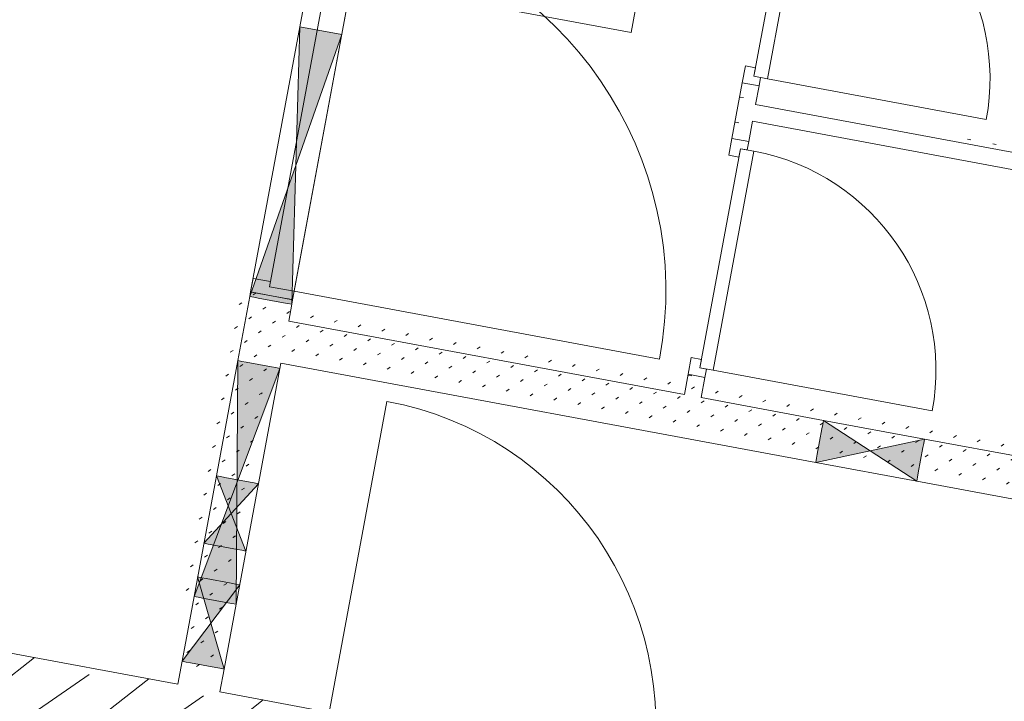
# Model space of a CAD drawing. Header units: metres. Extents: x 32353251 to 32353583, y 5707748 to 5708004.
# Tile 102 of 164: x 32353389.27 to 32353392.14, y 5707917.29 to 5707919.28. Entities that reach past the tile are written whole.
import ezdxf

# ---------------------------------------------------------------- set-up
doc = ezdxf.new("R2010")
doc.units = ezdxf.units.M
doc.header["$LTSCALE"] = 0.75
doc.layers.get('0').update_dxf_attribs({"linetype": 'CONTINUOUS'})
for name, color, linetype, lineweight in [('10417023$0$#9_002_GES I Übersicht Erdgeschoss_1_Neubau_102_Wand Innen.A', 7, 'CONTINUOUS', 25), ('10417023$0$#9_002_GES I Übersicht Erdgeschoss_1_Neubau_202_Innenwandbekleidun', 7, 'CONTINUOUS', 25), ('10417023$0$#9_002_GES I Übersicht Erdgeschoss_1_Neubau_210_Wärmedämmung', 7, 'CONTINUOUS', 25), ('10417023$0$Keine', 7, 'CONTINUOUS', 13)]:
    doc.layers.add(name, color=color, linetype=linetype, lineweight=lineweight)
pattern_1 = [(0, (0, 0), (0, 0.075), [0.009999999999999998, -0.06500000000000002])]
pattern_2 = [(45, (0, 0), (-0.03535533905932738, 0.03535533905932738), [0.01, -0.03999999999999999])]

# ---------------------------------------------------------------- blocks, each defined once
blk = doc.blocks.new('10417023$0$#9_MKO_LP5_ARC_GES_UP_00_002_P_G_modell (3D)')
at = {"layer": '10417023$0$#9_002_GES I Übersicht Erdgeschoss_1_Neubau_102_Wand Innen.A', "linetype": 'Continuous', "lineweight": 13, "true_color": 0xff0000}
h = blk.add_hatch(dxfattribs=at)
h.set_pattern_fill('#9_GIPS_0001', color=1, style=0, pattern_type=2)
h.set_pattern_definition(pattern_2)
h.paths.add_polyline_path([(-32353454.79918738, -5707795.280108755), (-32353454.78668739, -5707795.280109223), (-32353454.78668739, -5707794.116359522), (-32353454.79918738, -5707794.116359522)])
h = blk.add_hatch(dxfattribs=at)
h.set_pattern_fill('#9_GIPS_0001', color=1, style=0, pattern_type=2)
h.set_pattern_definition(pattern_2)
h.paths.add_polyline_path([(-32353454.78668739, -5707795.280109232), (-32353454.7741874, -5707795.280109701), (-32353454.7741874, -5707794.116359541), (-32353454.78668739, -5707794.116359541)])
h = blk.add_hatch(dxfattribs=at)
h.set_pattern_fill('#9_GIPS_0001', color=1, style=0, pattern_type=2)
h.set_pattern_definition(pattern_2)
h.paths.add_polyline_path([(-32353454.77418739, -5707795.280109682), (-32353454.6991874, -5707795.280112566), (-32353454.6991874, -5707794.116359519), (-32353454.77418739, -5707794.116359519)])
at = {"layer": '10417023$0$#9_002_GES I Übersicht Erdgeschoss_1_Neubau_102_Wand Innen.A', "linetype": 'Continuous', "lineweight": 13, "true_color": 0x1f1f1f}
h = blk.add_hatch(dxfattribs=at)
h.set_pattern_fill('#9_GIPS_0001', color=250, style=0, pattern_type=2)
h.set_pattern_definition(pattern_2)
h.paths.add_polyline_path([(-32353454.69918739, -5707795.280112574), (-32353454.68668738, -5707795.280113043), (-32353454.68668738, -5707794.116359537), (-32353454.69918739, -5707794.116359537)])
at = {"layer": '10417023$0$#9_002_GES I Übersicht Erdgeschoss_1_Neubau_102_Wand Innen.A', "linetype": 'Continuous', "lineweight": 13, "true_color": 0xff0000}
h = blk.add_hatch(dxfattribs=at)
h.set_pattern_fill('#9_GIPS_0001', color=1, style=0, pattern_type=2)
h.set_pattern_definition(pattern_2)
h.paths.add_polyline_path([(-32353454.68668737, -5707795.280113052), (-32353454.67418737, -5707795.280113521), (-32353454.67418737, -5707794.116359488), (-32353454.68668737, -5707794.116359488)])
h = blk.add_hatch(dxfattribs=at)
h.set_pattern_fill('#9_GIPS_0001', color=1, style=0, pattern_type=2)
h.set_pattern_definition(pattern_2)
h.paths.add_polyline_path([(-32353451.57419252, -5707794.179574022), (-32353454.67418738, -5707794.179574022), (-32353454.67418738, -5707794.192074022), (-32353451.57419252, -5707794.192074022)])
at = {"layer": '10417023$0$#9_002_GES I Übersicht Erdgeschoss_1_Neubau_102_Wand Innen.A', "linetype": 'Continuous', "lineweight": 13, "true_color": 0x1f1f1f}
h = blk.add_hatch(dxfattribs=at)
h.set_pattern_fill('#9_GIPS_0001', color=250, style=0, pattern_type=2)
h.set_pattern_definition(pattern_2)
h.paths.add_polyline_path([(-32353451.57419252, -5707794.192074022), (-32353454.67418738, -5707794.192074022), (-32353454.67418738, -5707794.204574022), (-32353451.57419252, -5707794.204574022)])
at = {"layer": '10417023$0$#9_002_GES I Übersicht Erdgeschoss_1_Neubau_102_Wand Innen.A', "linetype": 'Continuous', "lineweight": 13, "true_color": 0xff0000}
h = blk.add_hatch(dxfattribs=at)
h.set_pattern_fill('#9_GIPS_0001', color=1, style=0, pattern_type=2)
h.set_pattern_definition(pattern_2)
h.paths.add_polyline_path([(-32353451.57419252, -5707794.204574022), (-32353454.67418738, -5707794.204574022), (-32353454.67418738, -5707794.279574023), (-32353451.57419252, -5707794.279574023)])
h = blk.add_hatch(dxfattribs=at)
h.set_pattern_fill('#9_GIPS_0001', color=1, style=0, pattern_type=2)
h.set_pattern_definition(pattern_2)
h.paths.add_polyline_path([(-32353454.67418738, -5707794.292074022), (-32353451.57419252, -5707794.292074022), (-32353451.57419252, -5707794.279574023), (-32353454.67418738, -5707794.279574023)])
h = blk.add_hatch(dxfattribs=at)
h.set_pattern_fill('#9_GIPS_0001', color=1, style=0, pattern_type=2)
h.set_pattern_definition(pattern_2)
h.paths.add_polyline_path([(-32353454.67418738, -5707794.304574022), (-32353451.57419252, -5707794.304574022), (-32353451.57419252, -5707794.292074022), (-32353454.67418738, -5707794.292074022)])
at = {"layer": '10417023$0$#9_002_GES I Übersicht Erdgeschoss_1_Neubau_102_Wand Innen.A', "linetype": 'Continuous', "lineweight": 5, "true_color": 0xff0000}
h = blk.add_hatch(dxfattribs=at)
h.set_pattern_fill('#9_BETON__STAHLBETON_0001', color=1, style=0, pattern_type=2)
h.set_pattern_definition([(44.99999999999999, (0, 0), (-0.1697056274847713, 0.1697056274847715), []), (44.99999999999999, (-0.08485281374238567, 0.08485281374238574), (-0.1697056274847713, 0.1697056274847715), [0.18, -0.05999999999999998])])
h.paths.add_polyline_path([(-32353457.02445927, -5707795.28002372), (-32353457.02446694, -5707795.480023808), (-32353454.37429506, -5707795.480125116), (-32353454.3742874, -5707795.280125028)])
at = {"layer": '10417023$0$#9_002_GES I Übersicht Erdgeschoss_1_Neubau_202_Innenwandbekleidun', "linetype": 'Continuous', "lineweight": 5, "true_color": 0xff0000}
h = blk.add_hatch(dxfattribs=at)
h.set_pattern_fill('#9_GIPSKARTON_0001_1', color=1, style=0, pattern_type=2)
h.set_pattern_definition(pattern_1)
h.paths.add_polyline_path([(-32353453.44920832, -5707793.254572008), (-32353453.4992083, -5707793.254572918), (-32353453.49920516, -5707793.419572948), (-32353453.44920515, -5707793.419571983)])
h = blk.add_hatch(dxfattribs=at)
h.set_pattern_fill('#9_GIPSKARTON_0001_1', color=1, style=0, pattern_type=2)
h.set_pattern_definition(pattern_1)
h.paths.add_polyline_path([(-32353453.4492063, -5707793.359602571), (-32353451.84921451, -5707793.359571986), (-32353451.84921451, -5707793.309571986), (-32353453.44920726, -5707793.309602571)])
h = blk.add_hatch(dxfattribs=at)
h.set_pattern_fill('#9_GIPSKARTON_0001_1', color=1, style=0, pattern_type=2)
h.set_pattern_definition(pattern_1)
h.paths.add_polyline_path([(-32353453.44919177, -5707794.119571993), (-32353453.49919177, -5707794.119572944), (-32353453.49919062, -5707794.179574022), (-32353453.44919064, -5707794.179574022)])
at = {"layer": '10417023$0$#9_002_GES I Übersicht Erdgeschoss_1_Neubau_102_Wand Innen.A', "color": 1, "linetype": 'Continuous', "lineweight": 13, "true_color": 0xff0000}
for p, q in [((-32353454.79918721, -5707792.981359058), (-32353454.79918721, -5707794.116359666)), ((-32353454.74718773, -5707793.00635981), (-32353454.74718773, -5707794.091358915)), ((-32353454.67418779, -5707792.981359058), (-32353454.67418779, -5707794.116359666)), ((-32353454.67418779, -5707794.091358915), (-32353454.67418779, -5707793.00635981)), ((-32353454.67418738, -5707793.329873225), (-32353454.79918737, -5707793.329873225)), ((-32353454.79918721, -5707793.329872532), (-32353454.67418779, -5707794.129873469)), ((-32353454.67418779, -5707793.329872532), (-32353454.79918721, -5707794.129873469)), ((-32353454.79918721, -5707794.116359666), (-32353454.79918721, -5707794.076359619)), ((-32353454.79918721, -5707794.076359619), (-32353454.74718773, -5707794.076359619)), ((-32353454.74718773, -5707794.076359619), (-32353454.74718773, -5707794.091358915)), ((-32353454.74718773, -5707794.091358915), (-32353454.67418779, -5707794.091358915)), ((-32353454.74718773, -5707794.091358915), (-32353454.67418779, -5707794.091358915)), ((-32353454.67418779, -5707794.091358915), (-32353454.67418779, -5707794.116359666)), ((-32353454.67418779, -5707794.091358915), (-32353453.58918724, -5707794.091358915)), ((-32353454.79918737, -5707794.116359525), (-32353454.79918737, -5707794.129873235)), ((-32353454.79918721, -5707794.116359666), (-32353454.78668684, -5707794.116359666)), ((-32353454.67418779, -5707794.116359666), (-32353454.79918721, -5707794.116359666)), ((-32353454.79918721, -5707794.116359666), (-32353454.78668684, -5707794.116359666)), ((-32353454.79918721, -5707794.116359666), (-32353454.78668684, -5707794.116359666)), ((-32353454.78668684, -5707794.116359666), (-32353454.7741879, -5707794.116359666)), ((-32353454.78668684, -5707794.116359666), (-32353454.7741879, -5707794.116359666)), ((-32353454.78668684, -5707794.116359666), (-32353454.7741879, -5707794.116359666)), ((-32353454.7741879, -5707794.116359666), (-32353454.6991871, -5707794.116359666)), ((-32353454.7741879, -5707794.116359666), (-32353454.6991871, -5707794.116359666)), ((-32353454.7741879, -5707794.116359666), (-32353454.6991871, -5707794.116359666)), ((-32353454.6991871, -5707794.116359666), (-32353454.68668672, -5707794.116359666)), ((-32353454.6991871, -5707794.116359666), (-32353454.68668672, -5707794.116359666)), ((-32353454.6991871, -5707794.116359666), (-32353454.68668672, -5707794.116359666)), ((-32353454.68668672, -5707794.116359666), (-32353454.67418779, -5707794.116359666)), ((-32353454.68668672, -5707794.116359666), (-32353454.67418779, -5707794.116359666)), ((-32353454.68668672, -5707794.116359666), (-32353454.67418779, -5707794.116359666)), ((-32353454.67418736, -5707794.129873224), (-32353454.67418736, -5707794.116359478)), ((-32353454.79918738, -5707794.129873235), (-32353454.79918738, -5707794.320176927)), ((-32353454.79918737, -5707794.129873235), (-32353454.78668739, -5707794.129873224)), ((-32353454.78668739, -5707794.129873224), (-32353454.7741874, -5707794.129873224)), ((-32353454.7741874, -5707794.129873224), (-32353454.69918738, -5707794.129873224)), ((-32353454.69918738, -5707794.129873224), (-32353454.68668737, -5707794.129873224)), ((-32353454.68668737, -5707794.129873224), (-32353454.67418736, -5707794.129873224)), ((-32353454.67418738, -5707794.179574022), (-32353454.67418738, -5707794.129873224)), ((-32353453.49919063, -5707794.179574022), (-32353454.67418738, -5707794.179574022)), ((-32353453.08617062, -5707794.179574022), (-32353453.44919063, -5707794.179574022)), ((-32353452.78617056, -5707794.179574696), (-32353453.08617092, -5707794.304574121)), ((-32353452.78617056, -5707794.304574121), (-32353453.08617092, -5707794.179574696)), ((-32353453.08617062, -5707794.179574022), (-32353453.08617062, -5707794.192074)), ((-32353452.78617061, -5707794.179574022), (-32353453.08617062, -5707794.179574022)), ((-32353451.57419252, -5707794.179574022), (-32353452.78617061, -5707794.179574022)), ((-32353452.78617061, -5707794.192074), (-32353452.78617061, -5707794.179574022)), ((-32353453.08617062, -5707794.192074), (-32353453.08617062, -5707794.204574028)), ((-32353453.08617062, -5707794.204574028), (-32353453.08617062, -5707794.279574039)), ((-32353452.78617061, -5707794.204574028), (-32353452.78617061, -5707794.192074)), ((-32353452.78617061, -5707794.279574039), (-32353452.78617061, -5707794.204574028)), ((-32353453.08617062, -5707794.279574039), (-32353453.08617062, -5707794.292074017)), ((-32353453.08617062, -5707794.292074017), (-32353453.08617062, -5707794.304574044)), ((-32353452.78617061, -5707794.292074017), (-32353452.78617061, -5707794.279574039)), ((-32353452.78617061, -5707794.304574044), (-32353452.78617061, -5707794.292074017)), ((-32353454.7866874, -5707794.320176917), (-32353454.79918738, -5707794.320176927)), ((-32353454.79918738, -5707794.320176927), (-32353454.79918738, -5707795.020176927)), ((-32353454.79918721, -5707794.320176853), (-32353454.67418779, -5707795.020176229)), ((-32353454.67418779, -5707794.320176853), (-32353454.79918721, -5707795.020176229)), ((-32353454.7741874, -5707794.320176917), (-32353454.7866874, -5707794.320176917)), ((-32353454.69918739, -5707794.320176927), (-32353454.7741874, -5707794.320176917)), ((-32353454.68668738, -5707794.320176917), (-32353454.69918739, -5707794.320176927)), ((-32353454.67418737, -5707794.320176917), (-32353454.68668738, -5707794.320176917)), ((-32353454.67418738, -5707794.304574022), (-32353453.08617062, -5707794.304574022)), ((-32353454.67418738, -5707794.320176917), (-32353454.67418738, -5707794.304574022)), ((-32353454.67418737, -5707795.020176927), (-32353454.67418737, -5707794.320176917)), ((-32353453.08617062, -5707794.304574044), (-32353452.78617061, -5707794.304574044)), ((-32353452.78617061, -5707794.304574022), (-32353451.57419252, -5707794.304574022)), ((-32353454.34928919, -5707795.31762569), (-32353454.34925165, -5707794.357626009)), ((-32353454.7866874, -5707794.662317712), (-32353454.79918738, -5707794.662317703)), ((-32353454.79918721, -5707794.662318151), (-32353454.67418779, -5707794.862318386)), ((-32353454.67418779, -5707794.662318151), (-32353454.79918721, -5707794.862318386)), ((-32353454.7741874, -5707794.662317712), (-32353454.7866874, -5707794.662317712)), ((-32353454.69918739, -5707794.662317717), (-32353454.7741874, -5707794.662317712)), ((-32353454.68668738, -5707794.662317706), (-32353454.69918739, -5707794.662317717)), ((-32353454.67418737, -5707794.662317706), (-32353454.68668738, -5707794.662317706)), ((-32353454.79918738, -5707794.862317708), (-32353454.7866874, -5707794.862317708)), ((-32353454.7866874, -5707794.862317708), (-32353454.7741874, -5707794.862317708)), ((-32353454.7741874, -5707794.862317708), (-32353454.69918739, -5707794.862317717)), ((-32353454.69918739, -5707794.862317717), (-32353454.68668738, -5707794.862317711)), ((-32353454.68668738, -5707794.862317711), (-32353454.67418737, -5707794.862317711)), ((-32353454.7866874, -5707794.962317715), (-32353454.79918738, -5707794.962317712)), ((-32353454.79918721, -5707794.96231706), (-32353454.67418779, -5707795.212317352)), ((-32353454.67418779, -5707794.96231706), (-32353454.79918721, -5707795.212317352)), ((-32353454.7741874, -5707794.962317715), (-32353454.7866874, -5707794.962317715)), ((-32353454.69918739, -5707794.962317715), (-32353454.7741874, -5707794.962317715)), ((-32353454.68668738, -5707794.962317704), (-32353454.69918739, -5707794.962317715)), ((-32353454.67418737, -5707794.962317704), (-32353454.68668738, -5707794.962317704)), ((-32353454.79918738, -5707795.020176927), (-32353454.7866874, -5707795.020176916)), ((-32353454.79918738, -5707795.020176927), (-32353454.79918738, -5707795.212317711)), ((-32353454.7866874, -5707795.020176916), (-32353454.7741874, -5707795.020176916)), ((-32353454.7741874, -5707795.020176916), (-32353454.69918739, -5707795.020176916)), ((-32353454.69918739, -5707795.020176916), (-32353454.68668738, -5707795.020176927)), ((-32353454.68668738, -5707795.020176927), (-32353454.67418737, -5707795.020176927)), ((-32353454.67418737, -5707795.212317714), (-32353454.67418737, -5707795.020176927)), ((-32353454.79918738, -5707795.212317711), (-32353454.79918738, -5707795.280108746)), ((-32353454.79918738, -5707795.212317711), (-32353454.7866874, -5707795.212317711)), ((-32353454.7866874, -5707795.212317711), (-32353454.7741874, -5707795.212317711)), ((-32353454.7741874, -5707795.212317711), (-32353454.69918739, -5707795.212317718)), ((-32353454.69918739, -5707795.212317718), (-32353454.68668738, -5707795.212317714)), ((-32353454.68668738, -5707795.212317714), (-32353454.67418737, -5707795.212317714)), ((-32353454.67418738, -5707795.280113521), (-32353454.67418738, -5707795.212317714))]:
    blk.add_line(p, q, dxfattribs=at)
at = {"layer": '10417023$0$#9_002_GES I Übersicht Erdgeschoss_1_Neubau_102_Wand Innen.A', "color": 1, "linetype": 'Continuous', "lineweight": 18, "true_color": 0xff0000}
for p, q in [((-32353454.79918738, -5707795.280108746), (-32353456.74921756, -5707795.280034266)), ((-32353454.37428724, -5707795.280124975), (-32353454.67418738, -5707795.280113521))]:
    blk.add_line(p, q, dxfattribs=at)
at = {"layer": '10417023$0$#9_002_GES I Übersicht Erdgeschoss_1_Neubau_102_Wand Innen.A', "color": 1, "linetype": 'Continuous', "lineweight": 13, "true_color": 0xff0000}
for centre, radius, start, end in [((-32353454.67418738, -5707794.091359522), 1.085000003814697, 5.036084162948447e-08, 89.99999979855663), ((-32353454.34928882, -5707795.317625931), 0.96000000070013, 359.9978117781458, 89.99781137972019)]:
    blk.add_arc(centre, radius, start, end, dxfattribs=at)
at = {"layer": '10417023$0$#9_002_GES I Übersicht Erdgeschoss_1_Neubau_102_Wand Innen.A', "color": 1, "linetype": 'Continuous', "true_color": 0xff0000}
for points in [[(-32353454.67418738, -5707793.329873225), (-32353454.79918737, -5707793.329873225), (-32353454.73668737, -5707793.729873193)], [(-32353454.67418736, -5707794.129873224), (-32353454.73668737, -5707793.729873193), (-32353454.79918737, -5707794.129873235)], [(-32353453.08617062, -5707794.304574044), (-32353452.93617061, -5707794.242074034), (-32353453.08617062, -5707794.179574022)], [(-32353452.78617061, -5707794.304574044), (-32353452.78617061, -5707794.179574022), (-32353452.93617061, -5707794.242074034)], [(-32353454.67418737, -5707794.320176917), (-32353454.79918738, -5707794.320176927), (-32353454.73668737, -5707794.670176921)], [(-32353454.67418737, -5707794.662317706), (-32353454.79918738, -5707794.662317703), (-32353454.73668738, -5707794.762317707)], [(-32353454.67418737, -5707795.020176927), (-32353454.73668738, -5707794.670176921), (-32353454.79918738, -5707795.020176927)], [(-32353454.67418737, -5707794.862317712), (-32353454.73668738, -5707794.762317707), (-32353454.79918738, -5707794.862317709)], [(-32353454.67418737, -5707794.962317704), (-32353454.79918738, -5707794.962317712), (-32353454.73668738, -5707795.087317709)], [(-32353454.67418737, -5707795.212317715), (-32353454.73668738, -5707795.08731771), (-32353454.79918738, -5707795.212317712)]]:
    blk.add_solid(points, dxfattribs=at)
at = {"layer": '10417023$0$#9_002_GES I Übersicht Erdgeschoss_1_Neubau_202_Innenwandbekleidun', "color": 1, "linetype": 'Continuous', "lineweight": 13, "true_color": 0xff0000}
for p, q in [((-32353453.46922174, -5707792.579572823), (-32353453.46920875, -5707793.22957214)), ((-32353453.42920871, -5707793.22957214), (-32353453.4292217, -5707792.579571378)), ((-32353453.49920879, -5707793.254572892), (-32353453.49920879, -5707793.204572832)), ((-32353453.49920879, -5707793.204572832), (-32353453.46920875, -5707793.204572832)), ((-32353453.46920875, -5707793.204572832), (-32353453.46920875, -5707793.22957214)), ((-32353453.46920875, -5707793.22957214), (-32353453.44920873, -5707793.22957214)), ((-32353453.46920875, -5707793.22957214), (-32353453.42920871, -5707793.22957214)), ((-32353453.44920873, -5707793.22957214), (-32353453.44920873, -5707793.254571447)), ((-32353453.42920871, -5707793.22957214), (-32353452.77920939, -5707793.229559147)), ((-32353453.44920873, -5707793.254571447), (-32353453.49920879, -5707793.254572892)), ((-32353453.44920873, -5707793.254571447), (-32353453.49920879, -5707793.254572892)), ((-32353453.44920873, -5707793.254571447), (-32353453.49920879, -5707793.254572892)), ((-32353453.44920873, -5707793.254571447), (-32353453.49920879, -5707793.254572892)), ((-32353453.49920831, -5707793.254572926), (-32353453.49920515, -5707793.419572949)), ((-32353453.44920726, -5707793.309602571), (-32353453.44920831, -5707793.254572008)), ((-32353451.84921451, -5707793.309571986), (-32353453.44920726, -5707793.309602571)), ((-32353453.4492063, -5707793.359602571), (-32353451.84921451, -5707793.359571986)), ((-32353453.44920515, -5707793.419571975), (-32353453.4492063, -5707793.359602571)), ((-32353453.44920584, -5707793.419572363), (-32353453.49920446, -5707793.419572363)), ((-32353453.49920446, -5707793.419572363), (-32353453.49920446, -5707793.469572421)), ((-32353453.44920584, -5707793.419572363), (-32353453.49920446, -5707793.419572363)), ((-32353453.44920584, -5707793.419572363), (-32353453.49920446, -5707793.419572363)), ((-32353453.44920584, -5707793.419572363), (-32353453.49920446, -5707793.419572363)), ((-32353453.4492044, -5707793.444571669), (-32353453.44920584, -5707793.419572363)), ((-32353453.46920442, -5707793.469572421), (-32353453.46920442, -5707793.444571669)), ((-32353453.46920442, -5707793.444571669), (-32353453.4492044, -5707793.444571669)), ((-32353453.42920437, -5707793.444571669), (-32353453.46920442, -5707793.444571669)), ((-32353453.46920442, -5707793.444571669), (-32353453.46919287, -5707794.094572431)), ((-32353453.42919283, -5707794.094570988), (-32353453.42920437, -5707793.444571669)), ((-32353453.49920446, -5707793.469572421), (-32353453.46920442, -5707793.469572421)), ((-32353453.49919291, -5707794.069573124), (-32353453.46919287, -5707794.06957168)), ((-32353453.49919146, -5707794.119573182), (-32353453.49919291, -5707794.069573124)), ((-32353453.46919287, -5707794.06957168), (-32353453.46919287, -5707794.094572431)), ((-32353453.46919287, -5707794.094572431), (-32353453.42919283, -5707794.094570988)), ((-32353453.46919287, -5707794.094572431), (-32353453.44919285, -5707794.094572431)), ((-32353453.44919285, -5707794.094572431), (-32353453.44919141, -5707794.119571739)), ((-32353453.42919283, -5707794.094570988), (-32353452.77919207, -5707794.094559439)), ((-32353453.49919178, -5707794.119572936), (-32353453.49919063, -5707794.179574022)), ((-32353453.44919141, -5707794.119571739), (-32353453.49919146, -5707794.119573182)), ((-32353453.44919141, -5707794.119571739), (-32353453.49919146, -5707794.119573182)), ((-32353453.44919141, -5707794.119571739), (-32353453.49919146, -5707794.119573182)), ((-32353453.44919141, -5707794.119571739), (-32353453.49919146, -5707794.119573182)), ((-32353453.44919063, -5707794.179574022), (-32353453.44919178, -5707794.119572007))]:
    blk.add_line(p, q, dxfattribs=at)
for centre, radius, start, end in [((-32353453.42920879, -5707793.229571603), 0.6500000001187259, 0.001095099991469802, 90.00109518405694), ((-32353453.42919225, -5707794.094571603), 0.6500000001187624, 0.001095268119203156, 90.00109518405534)]:
    blk.add_arc(centre, radius, start, end, dxfattribs=at)
at = {"layer": '10417023$0$#9_002_GES I Übersicht Erdgeschoss_1_Neubau_210_Wärmedämmung', "color": 1, "linetype": 'Continuous', "lineweight": 13, "true_color": 0xff0000}
for p, q in [((-32353453.84470054, -5707793.169678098), (-32353453.84470054, -5707792.869678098)), ((-32353454.44470054, -5707793.169678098), (-32353453.84470054, -5707793.169678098))]:
    blk.add_line(p, q, dxfattribs=at)
blk = doc.blocks.new('10417023$0$2_MKO_LP5_LAN_GES_UP_00_002_V_A (3D)')
at = {"layer": '10417023$0$Keine'}
blk.add_blockref('10417023$0$#9_MKO_LP5_ARC_GES_UP_00_002_P_G_modell (3D)', (0, 0), dxfattribs=at)
blk = doc.blocks.new('10417023')
at = {"layer": '10417023$0$Keine', "rotation": 349.4819372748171}
blk.add_blockref('10417023$0$2_MKO_LP5_LAN_GES_UP_00_002_V_A (3D)', (65205154.93137175, 5413829.557758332), dxfattribs=at)

msp = doc.modelspace()

# ---------------------------------------------------------------- block references
msp.add_blockref('10417023', (0, 0))

doc.saveas('drawing.dxf')
